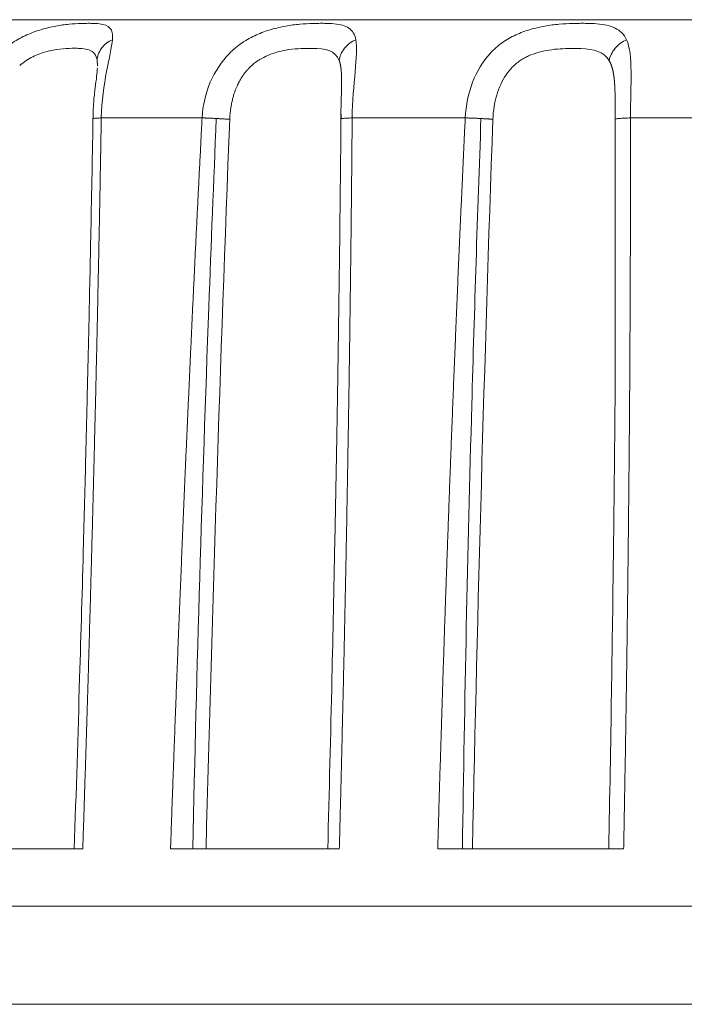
# Model space of a CAD drawing. Header units: millimetres. Extents: x 35469 to 44263, y -24881 to -16268.
# Tile 133 of 231: x 42892 to 42905, y -23827 to -23808. Entities that reach past the tile are written whole.
import ezdxf

# ---------------------------------------------------------------- set-up
doc = ezdxf.new("R2010")
doc.units = ezdxf.units.MM
doc.header["$LTSCALE"] = 0.3175
doc.layers.add('1轮廓实线层', color=7, linetype='Continuous', lineweight=18)

msp = doc.modelspace()

# ---------------------------------------------------------------- linework, layer by layer
at = {"layer": '1轮廓实线层'}
for p, q in [((42898.169, -23809.646), (42898.164, -23809.655)), ((42893.184, -23823.734), (42890.335, -23823.734)), ((42898.137, -23823.734), (42894.878, -23823.734)), ((42903.626, -23823.734), (42900.037, -23823.734)), ((42906.564, -23824.839), (42890.209, -23824.839)), ((42869.897, -23826.734), (42907.897, -23826.734))]:
    msp.add_line(p, q, dxfattribs=at)
for points, weights in [([(42909.897, -23807.734), (42895.099, -23807.734), (42882.873, -23807.734), (42882.791, -23807.734)], [0.885655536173, 0.653663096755, 0.529295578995, 0.512552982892]), ([(42896.02, -23809.656), (42895.841, -23809.644), (42895.643, -23809.634), (42895.488, -23809.629)], [0.999993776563, 0.896383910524, 0.89637709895, 0.999973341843]), ([(42901.102, -23809.656), (42900.939, -23809.644), (42900.741, -23809.634), (42900.568, -23809.629)], [0.999993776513, 0.896383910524, 0.896377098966, 0.999973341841])]:
    msp.add_rational_spline(points, weights, degree=3, dxfattribs=at)
for points, knots in [([(42893.757, -23808.121), (42893.767, -23808.015), (42893.751, -23807.944), (42893.668, -23807.849), (42893.6, -23807.825), (42893.46, -23807.808), (42893.408, -23807.806), (42893.319, -23807.804), (42893.288, -23807.804), (42893.222, -23807.805), (42893.188, -23807.805), (42893.08, -23807.809), (42893.003, -23807.813), (42892.839, -23807.829), (42892.666, -23807.853), (42892.482, -23807.896), (42892.296, -23807.951), (42892.201, -23807.986), (42892.059, -23808.048), (42892.012, -23808.071), (42891.918, -23808.121), (42891.872, -23808.148), (42891.781, -23808.208), (42891.737, -23808.24), (42891.652, -23808.309), (42891.61, -23808.346), (42891.412, -23808.54), (42891.278, -23808.73), (42891.083, -23809.153), (42891.022, -23809.386), (42891.009, -23809.629)], [0, 0, 0, 0, 0.125, 0.125, 0.25, 0.25, 0.3125, 0.3125, 0.34375, 0.34375, 0.375, 0.375, 0.4375, 0.4375, 0.5, 0.5625, 0.5625, 0.625, 0.625, 0.65625, 0.65625, 0.6875, 0.6875, 0.71875, 0.71875, 0.75, 0.75, 0.875, 0.875, 1, 1, 1, 1]), ([(42898.455, -23808.121), (42898.436, -23808.015), (42898.39, -23807.944), (42898.25, -23807.849), (42898.156, -23807.825), (42897.981, -23807.808), (42897.917, -23807.806), (42897.814, -23807.804), (42897.778, -23807.804), (42897.704, -23807.805), (42897.665, -23807.805), (42897.546, -23807.809), (42897.462, -23807.813), (42897.287, -23807.829), (42897.105, -23807.853), (42896.916, -23807.896), (42896.726, -23807.951), (42896.632, -23807.986), (42896.491, -23808.048), (42896.444, -23808.071), (42896.352, -23808.121), (42896.306, -23808.148), (42896.218, -23808.208), (42896.175, -23808.24), (42896.093, -23808.309), (42896.053, -23808.346), (42895.863, -23808.54), (42895.737, -23808.73), (42895.555, -23809.153), (42895.5, -23809.386), (42895.488, -23809.629)], [0, 0, 0, 0, 0.125, 0.125, 0.25, 0.25, 0.3125, 0.3125, 0.34375, 0.34375, 0.375, 0.375, 0.4375, 0.4375, 0.5, 0.5625, 0.5625, 0.625, 0.625, 0.65625, 0.65625, 0.6875, 0.6875, 0.71875, 0.71875, 0.75, 0.75, 0.875, 0.875, 1, 1, 1, 1]), ([(42903.682, -23808.121), (42903.633, -23808.015), (42903.559, -23807.944), (42903.365, -23807.849), (42903.246, -23807.825), (42903.041, -23807.808), (42902.968, -23807.806), (42902.852, -23807.804), (42902.813, -23807.804), (42902.732, -23807.805), (42902.69, -23807.805), (42902.562, -23807.809), (42902.473, -23807.813), (42902.291, -23807.829), (42902.105, -23807.853), (42901.916, -23807.896), (42901.728, -23807.951), (42901.635, -23807.986), (42901.498, -23808.048), (42901.453, -23808.071), (42901.365, -23808.121), (42901.322, -23808.148), (42901.238, -23808.208), (42901.198, -23808.24), (42901.121, -23808.309), (42901.083, -23808.346), (42900.906, -23808.54), (42900.791, -23808.73), (42900.627, -23809.153), (42900.578, -23809.386), (42900.568, -23809.629)], [0, 0, 0, 0, 0.125, 0.125, 0.25, 0.25, 0.3125, 0.3125, 0.34375, 0.34375, 0.375, 0.375, 0.4375, 0.4375, 0.5, 0.5625, 0.5625, 0.625, 0.625, 0.65625, 0.65625, 0.6875, 0.6875, 0.71875, 0.71875, 0.75, 0.75, 0.875, 0.875, 1, 1, 1, 1]), ([(42893.461, -23808.524), (42893.462, -23808.485), (42893.477, -23808.402), (42893.541, -23808.282), (42893.639, -23808.183), (42893.718, -23808.138), (42893.757, -23808.121)], [0, 0, 0, 0, 0.247694, 0.501896, 0.756099, 1, 1, 1, 1]), ([(42898.136, -23808.524), (42898.14, -23808.485), (42898.161, -23808.402), (42898.232, -23808.282), (42898.336, -23808.183), (42898.416, -23808.138), (42898.455, -23808.121)], [0, 0, 0, 0, 0.247694, 0.501896, 0.756099, 1, 1, 1, 1]), ([(42903.346, -23808.524), (42903.354, -23808.485), (42903.38, -23808.402), (42903.457, -23808.282), (42903.563, -23808.183), (42903.643, -23808.138), (42903.682, -23808.121)], [0, 0, 0, 0, 0.247693, 0.501896, 0.756099, 1, 1, 1, 1]), ([(42891.966, -23808.621), (42892.005, -23808.585), (42892.047, -23808.553), (42892.132, -23808.496), (42892.175, -23808.471), (42892.263, -23808.427), (42892.308, -23808.408), (42892.396, -23808.375), (42892.441, -23808.361), (42892.661, -23808.301), (42892.831, -23808.288), (42892.991, -23808.286), (42893.009, -23808.286), (42893.043, -23808.286), (42893.059, -23808.286), (42893.107, -23808.287), (42893.137, -23808.288), (42893.222, -23808.295), (42893.271, -23808.303), (42893.395, -23808.351), (42893.446, -23808.411), (42893.461, -23808.524)], [0, 0, 0, 0, 0.0625, 0.0625, 0.125, 0.125, 0.1875, 0.1875, 0.25, 0.25, 0.5, 0.5, 0.53125, 0.53125, 0.5625, 0.5625, 0.625, 0.625, 0.75, 0.75, 1, 1, 1, 1]), ([(42896.679, -23808.461), (42896.719, -23808.441), (42896.758, -23808.423), (42896.839, -23808.391), (42896.879, -23808.377), (42897.001, -23808.341), (42897.083, -23808.324), (42897.243, -23808.301), (42897.322, -23808.294), (42897.434, -23808.289), (42897.47, -23808.288), (42897.541, -23808.287), (42897.575, -23808.287), (42897.872, -23808.29), (42898.062, -23808.324), (42898.136, -23808.524)], [0, 0, 0, 0, 0.0625, 0.0625, 0.125, 0.125, 0.25, 0.25, 0.375, 0.375, 0.4375, 0.4375, 0.5, 0.5, 1, 1, 1, 1]), ([(42901.964, -23808.37), (42902.109, -23808.327), (42902.258, -23808.306), (42902.472, -23808.292), (42902.542, -23808.29), (42902.643, -23808.289), (42902.676, -23808.289), (42902.74, -23808.289), (42902.771, -23808.29), (42903.046, -23808.302), (42903.242, -23808.349), (42903.346, -23808.524)], [0, 0, 0, 0, 0.25, 0.25, 0.375, 0.375, 0.4375, 0.4375, 0.5, 0.5, 1, 1, 1, 1]), ([(42896.02, -23809.656), (42896.02, -23809.647), (42896.021, -23809.629), (42896.023, -23809.6), (42896.026, -23809.57), (42896.029, -23809.537), (42896.033, -23809.503), (42896.038, -23809.467), (42896.043, -23809.43), (42896.05, -23809.39), (42896.058, -23809.349), (42896.067, -23809.307), (42896.079, -23809.253), (42896.096, -23809.192), (42896.117, -23809.126), (42896.139, -23809.068), (42896.161, -23809.018), (42896.181, -23808.974), (42896.2, -23808.937), (42896.218, -23808.905), (42896.236, -23808.875), (42896.254, -23808.845), (42896.273, -23808.817), (42896.293, -23808.789), (42896.313, -23808.762), (42896.334, -23808.736), (42896.355, -23808.71), (42896.377, -23808.686), (42896.399, -23808.662), (42896.422, -23808.639), (42896.446, -23808.617), (42896.47, -23808.596), (42896.495, -23808.576), (42896.52, -23808.557), (42896.546, -23808.539), (42896.572, -23808.521), (42896.598, -23808.505), (42896.625, -23808.49), (42896.652, -23808.475), (42896.67, -23808.466), (42896.679, -23808.461)], [0, 0, 0, 0, 0.018392, 0.038168, 0.059315, 0.081821, 0.105673, 0.130855, 0.157352, 0.185148, 0.214224, 0.24456, 0.276134, 0.329335, 0.377506, 0.420747, 0.45916, 0.492846, 0.521906, 0.546529, 0.570963, 0.595204, 0.619251, 0.643102, 0.666756, 0.690212, 0.713471, 0.736535, 0.759408, 0.782095, 0.804603, 0.826941, 0.849114, 0.871126, 0.892977, 0.91467, 0.93621, 0.957606, 0.978868, 1, 1, 1, 1]), ([(42901.102, -23809.656), (42901.108, -23809.492), (42901.133, -23809.335), (42901.219, -23809.046), (42901.28, -23808.914), (42901.394, -23808.744), (42901.435, -23808.692), (42901.504, -23808.622), (42901.527, -23808.601), (42901.577, -23808.56), (42901.602, -23808.541), (42901.654, -23808.506), (42901.681, -23808.49), (42901.736, -23808.46), (42901.764, -23808.446), (42901.848, -23808.408), (42901.906, -23808.387), (42901.964, -23808.37)], [0, 0, 0, 0, 0.25, 0.25, 0.5, 0.5, 0.625, 0.625, 0.6875, 0.6875, 0.75, 0.75, 0.8125, 0.8125, 0.875, 0.875, 1, 1, 1, 1]), ([(42893.466, -23808.666), (42893.463, -23808.715), (42893.454, -23808.828), (42893.423, -23809.053), (42893.39, -23809.332), (42893.382, -23809.54), (42893.381, -23809.654)], [0, 0, 0, 0, 0.213845, 0.451407, 0.713962, 1, 1, 1, 1]), ([(42893.461, -23808.524), (42893.461, -23808.527), (42893.462, -23808.532), (42893.463, -23808.541), (42893.463, -23808.549), (42893.464, -23808.558), (42893.465, -23808.566), (42893.465, -23808.575), (42893.466, -23808.584), (42893.466, -23808.593), (42893.466, -23808.602), (42893.466, -23808.612), (42893.466, -23808.62), (42893.466, -23808.624), (42893.466, -23808.626)], [0, 0, 0, 0, 0.089273, 0.178042, 0.266317, 0.354105, 0.441412, 0.528243, 0.614603, 0.700494, 0.785919, 0.87088, 0.955377, 1, 1, 1, 1]), ([(42898.136, -23808.524), (42898.137, -23808.527), (42898.139, -23808.532), (42898.141, -23808.541), (42898.144, -23808.549), (42898.147, -23808.558), (42898.149, -23808.566), (42898.151, -23808.575), (42898.154, -23808.584), (42898.156, -23808.593), (42898.158, -23808.602), (42898.159, -23808.612), (42898.161, -23808.621), (42898.163, -23808.63), (42898.164, -23808.64), (42898.166, -23808.65), (42898.167, -23808.659), (42898.168, -23808.669), (42898.17, -23808.679), (42898.171, -23808.689), (42898.172, -23808.699), (42898.173, -23808.709), (42898.173, -23808.719), (42898.174, -23808.729), (42898.175, -23808.739), (42898.176, -23808.749), (42898.176, -23808.759), (42898.177, -23808.769), (42898.177, -23808.78), (42898.178, -23808.79), (42898.178, -23808.8), (42898.179, -23808.81), (42898.179, -23808.82), (42898.179, -23808.831), (42898.18, -23808.841), (42898.18, -23808.851), (42898.18, -23808.861), (42898.18, -23808.871), (42898.18, -23808.881), (42898.18, -23808.891), (42898.18, -23808.901), (42898.18, -23808.911), (42898.18, -23808.921), (42898.18, -23808.931), (42898.18, -23808.941), (42898.18, -23808.951), (42898.18, -23808.961), (42898.18, -23808.97), (42898.18, -23808.978), (42898.18, -23808.988), (42898.18, -23809.001), (42898.18, -23809.017), (42898.179, -23809.036), (42898.179, -23809.058), (42898.178, -23809.084), (42898.178, -23809.115), (42898.177, -23809.151), (42898.176, -23809.19), (42898.175, -23809.228), (42898.174, -23809.264), (42898.173, -23809.302), (42898.172, -23809.343), (42898.171, -23809.386), (42898.17, -23809.43), (42898.168, -23809.474), (42898.167, -23809.519), (42898.166, -23809.564), (42898.165, -23809.609), (42898.165, -23809.64), (42898.164, -23809.655)], [0, 0, 0, 0, 0.01142, 0.022776, 0.034068, 0.045298, 0.056466, 0.067574, 0.078621, 0.089609, 0.100536, 0.111405, 0.122214, 0.132964, 0.143654, 0.154284, 0.164855, 0.175365, 0.185815, 0.196204, 0.206531, 0.216796, 0.226999, 0.237138, 0.247214, 0.257224, 0.26717, 0.277049, 0.286862, 0.296607, 0.306283, 0.315891, 0.325429, 0.334895, 0.34429, 0.353613, 0.362863, 0.372038, 0.381139, 0.390163, 0.399112, 0.407983, 0.416775, 0.425489, 0.434123, 0.442676, 0.451148, 0.459538, 0.465447, 0.473762, 0.484496, 0.497663, 0.51328, 0.531365, 0.551937, 0.575019, 0.607336, 0.638468, 0.668409, 0.697151, 0.72469, 0.758373, 0.792225, 0.826264, 0.860511, 0.894986, 0.929711, 0.964708, 1, 1, 1, 1]), ([(42903.346, -23808.524), (42903.348, -23808.527), (42903.351, -23808.532), (42903.356, -23808.541), (42903.36, -23808.549), (42903.365, -23808.558), (42903.369, -23808.566), (42903.373, -23808.575), (42903.377, -23808.584), (42903.381, -23808.593), (42903.384, -23808.602), (42903.388, -23808.612), (42903.391, -23808.621), (42903.394, -23808.63), (42903.397, -23808.64), (42903.4, -23808.65), (42903.403, -23808.659), (42903.406, -23808.669), (42903.409, -23808.679), (42903.411, -23808.689), (42903.414, -23808.699), (42903.416, -23808.709), (42903.418, -23808.719), (42903.421, -23808.729), (42903.423, -23808.739), (42903.425, -23808.749), (42903.427, -23808.759), (42903.428, -23808.769), (42903.43, -23808.78), (42903.432, -23808.79), (42903.433, -23808.8), (42903.435, -23808.81), (42903.436, -23808.82), (42903.438, -23808.831), (42903.439, -23808.841), (42903.44, -23808.851), (42903.442, -23808.861), (42903.443, -23808.871), (42903.444, -23808.881), (42903.445, -23808.891), (42903.446, -23808.901), (42903.447, -23808.911), (42903.448, -23808.921), (42903.449, -23808.931), (42903.45, -23808.941), (42903.45, -23808.951), (42903.451, -23808.961), (42903.452, -23808.97), (42903.452, -23808.978), (42903.453, -23808.988), (42903.454, -23809.001), (42903.455, -23809.017), (42903.456, -23809.036), (42903.457, -23809.058), (42903.458, -23809.084), (42903.459, -23809.115), (42903.46, -23809.151), (42903.461, -23809.19), (42903.462, -23809.228), (42903.462, -23809.264), (42903.463, -23809.302), (42903.463, -23809.343), (42903.463, -23809.386), (42903.464, -23809.43), (42903.464, -23809.474), (42903.464, -23809.519), (42903.464, -23809.564), (42903.464, -23809.609), (42903.464, -23809.64), (42903.464, -23809.655)], [0, 0, 0, 0, 0.011419, 0.022774, 0.034065, 0.045294, 0.056462, 0.067569, 0.078616, 0.089602, 0.10053, 0.111397, 0.122206, 0.132955, 0.143645, 0.154275, 0.164845, 0.175355, 0.185805, 0.196193, 0.20652, 0.216785, 0.226988, 0.237127, 0.247202, 0.257213, 0.267159, 0.277038, 0.286851, 0.296596, 0.306273, 0.315881, 0.325419, 0.334886, 0.344281, 0.353604, 0.362854, 0.37203, 0.381131, 0.390157, 0.399106, 0.407977, 0.416771, 0.425485, 0.43412, 0.442675, 0.451148, 0.459538, 0.465446, 0.47376, 0.484494, 0.497661, 0.513277, 0.531362, 0.551934, 0.575016, 0.607332, 0.638464, 0.668404, 0.697147, 0.724687, 0.75837, 0.792221, 0.826261, 0.860508, 0.894984, 0.92971, 0.964708, 1, 1, 1, 1]), ([(42893.383, -23809.559), (42893.37, -23810.311), (42893.344, -23811.669), (42893.306, -23813.486), (42893.273, -23814.885), (42893.239, -23816.286), (42893.192, -23818.095), (42893.118, -23820.668), (42893.056, -23822.635), (42893.02, -23823.734)], [0, 0, 0, 0, 0.159223, 0.287391, 0.384493, 0.455501, 0.583752, 0.767455, 1, 1, 1, 1]), ([(42893.541, -23809.629), (42893.539, -23809.756), (42893.535, -23810.01), (42893.528, -23810.392), (42893.521, -23810.774), (42893.514, -23811.159), (42893.507, -23811.544), (42893.499, -23811.931), (42893.491, -23812.319), (42893.483, -23812.709), (42893.475, -23813.1), (42893.467, -23813.492), (42893.458, -23813.886), (42893.449, -23814.281), (42893.44, -23814.677), (42893.431, -23815.074), (42893.421, -23815.473), (42893.411, -23815.874), (42893.401, -23816.275), (42893.391, -23816.678), (42893.381, -23817.083), (42893.37, -23817.488), (42893.359, -23817.895), (42893.348, -23818.304), (42893.337, -23818.713), (42893.326, -23819.125), (42893.314, -23819.537), (42893.302, -23819.951), (42893.29, -23820.366), (42893.277, -23820.782), (42893.265, -23821.2), (42893.252, -23821.619), (42893.239, -23822.039), (42893.225, -23822.461), (42893.212, -23822.884), (42893.198, -23823.309), (42893.189, -23823.592), (42893.184, -23823.734)], [0, 0, 0, 0, 0.026959, 0.054013, 0.081161, 0.108405, 0.135743, 0.163175, 0.190703, 0.218325, 0.246043, 0.273854, 0.301761, 0.329763, 0.357859, 0.386051, 0.414337, 0.442718, 0.471194, 0.499765, 0.52843, 0.557191, 0.586047, 0.614997, 0.644043, 0.673183, 0.702419, 0.731749, 0.761175, 0.790695, 0.820311, 0.850021, 0.879827, 0.909728, 0.939723, 0.969814, 1, 1, 1, 1]), ([(42893.541, -23809.629), (42893.508, -23809.631), (42893.478, -23809.632), (42893.44, -23809.635), (42893.429, -23809.636), (42893.41, -23809.638), (42893.402, -23809.639), (42893.389, -23809.641), (42893.385, -23809.642), (42893.382, -23809.644)], [0, 0, 0, 0, 0.401249, 0.401249, 0.601874, 0.601874, 0.802498, 0.802498, 1, 1, 1, 1]), ([(42894.878, -23823.734), (42894.883, -23823.592), (42894.893, -23823.309), (42894.908, -23822.884), (42894.924, -23822.461), (42894.939, -23822.039), (42894.955, -23821.619), (42894.97, -23821.2), (42894.986, -23820.782), (42895.002, -23820.366), (42895.018, -23819.951), (42895.035, -23819.537), (42895.051, -23819.125), (42895.068, -23818.714), (42895.085, -23818.304), (42895.101, -23817.895), (42895.119, -23817.488), (42895.136, -23817.083), (42895.153, -23816.678), (42895.17, -23816.275), (42895.188, -23815.874), (42895.206, -23815.474), (42895.224, -23815.075), (42895.242, -23814.677), (42895.26, -23814.281), (42895.278, -23813.886), (42895.296, -23813.492), (42895.315, -23813.1), (42895.334, -23812.709), (42895.352, -23812.319), (42895.371, -23811.931), (42895.39, -23811.544), (42895.41, -23811.159), (42895.429, -23810.774), (42895.449, -23810.392), (42895.468, -23810.01), (42895.481, -23809.756), (42895.488, -23809.629)], [0, 0, 0, 0, 0.030185, 0.060276, 0.090271, 0.120171, 0.149976, 0.179687, 0.209302, 0.238822, 0.268247, 0.297578, 0.326813, 0.355953, 0.384999, 0.413949, 0.442805, 0.471565, 0.500231, 0.528802, 0.557278, 0.585659, 0.613945, 0.642137, 0.670233, 0.698235, 0.726142, 0.753954, 0.781672, 0.809294, 0.836822, 0.864255, 0.891594, 0.918837, 0.945986, 0.97304, 1, 1, 1, 1]), ([(42895.307, -23823.734), (42895.383, -23820.249), (42895.488, -23816.764), (42895.663, -23812.067), (42895.711, -23810.854), (42895.762, -23809.641)], [0, 0, 0, 0, 0.741758, 0.741758, 1, 1, 1, 1]), ([(42898.17, -23809.561), (42898.164, -23810.313), (42898.149, -23811.671), (42898.125, -23813.488), (42898.104, -23814.887), (42898.08, -23816.288), (42898.046, -23818.097), (42897.991, -23820.669), (42897.942, -23822.636), (42897.913, -23823.734)], [0, 0, 0, 0, 0.159241, 0.287425, 0.384539, 0.455556, 0.583823, 0.767552, 1, 1, 1, 1]), ([(42898.385, -23809.629), (42898.384, -23809.756), (42898.382, -23810.01), (42898.378, -23810.392), (42898.375, -23810.774), (42898.371, -23811.159), (42898.367, -23811.544), (42898.363, -23811.931), (42898.358, -23812.319), (42898.353, -23812.709), (42898.348, -23813.1), (42898.343, -23813.492), (42898.338, -23813.886), (42898.332, -23814.281), (42898.326, -23814.677), (42898.32, -23815.074), (42898.314, -23815.473), (42898.307, -23815.874), (42898.3, -23816.275), (42898.293, -23816.678), (42898.286, -23817.083), (42898.279, -23817.488), (42898.271, -23817.895), (42898.263, -23818.304), (42898.255, -23818.713), (42898.246, -23819.125), (42898.237, -23819.537), (42898.229, -23819.951), (42898.219, -23820.366), (42898.21, -23820.782), (42898.2, -23821.2), (42898.19, -23821.619), (42898.18, -23822.039), (42898.17, -23822.461), (42898.159, -23822.884), (42898.148, -23823.309), (42898.141, -23823.592), (42898.137, -23823.734)], [0, 0, 0, 0, 0.026959, 0.054013, 0.081161, 0.108405, 0.135743, 0.163175, 0.190703, 0.218325, 0.246043, 0.273854, 0.301761, 0.329763, 0.357859, 0.386051, 0.414337, 0.442718, 0.471194, 0.499765, 0.52843, 0.557191, 0.586047, 0.614997, 0.644043, 0.673183, 0.702419, 0.731749, 0.761175, 0.790695, 0.820311, 0.850021, 0.879827, 0.909728, 0.939723, 0.969814, 1, 1, 1, 1]), ([(42898.385, -23809.629), (42898.347, -23809.631), (42898.312, -23809.632), (42898.265, -23809.635), (42898.251, -23809.636), (42898.225, -23809.638), (42898.214, -23809.639), (42898.194, -23809.641), (42898.185, -23809.642), (42898.175, -23809.644), (42898.172, -23809.645), (42898.169, -23809.646)], [0, 0, 0, 0, 0.361032, 0.361032, 0.541547, 0.541547, 0.722063, 0.722063, 0.902579, 0.902579, 1, 1, 1, 1]), ([(42900.037, -23823.734), (42900.041, -23823.592), (42900.049, -23823.309), (42900.061, -23822.884), (42900.074, -23822.461), (42900.087, -23822.039), (42900.1, -23821.619), (42900.113, -23821.2), (42900.126, -23820.782), (42900.14, -23820.366), (42900.153, -23819.951), (42900.167, -23819.537), (42900.181, -23819.125), (42900.195, -23818.714), (42900.21, -23818.304), (42900.224, -23817.895), (42900.239, -23817.488), (42900.254, -23817.083), (42900.269, -23816.678), (42900.284, -23816.275), (42900.299, -23815.874), (42900.315, -23815.474), (42900.33, -23815.075), (42900.346, -23814.677), (42900.362, -23814.281), (42900.379, -23813.886), (42900.395, -23813.492), (42900.411, -23813.1), (42900.428, -23812.709), (42900.445, -23812.319), (42900.462, -23811.931), (42900.479, -23811.544), (42900.497, -23811.159), (42900.514, -23810.774), (42900.532, -23810.392), (42900.55, -23810.01), (42900.562, -23809.756), (42900.568, -23809.629)], [0, 0, 0, 0, 0.030185, 0.060276, 0.090271, 0.120171, 0.149976, 0.179687, 0.209302, 0.238822, 0.268247, 0.297578, 0.326813, 0.355953, 0.384999, 0.413949, 0.442805, 0.471565, 0.500231, 0.528802, 0.557278, 0.585659, 0.613945, 0.642137, 0.670233, 0.698235, 0.726142, 0.753954, 0.781672, 0.809294, 0.836822, 0.864255, 0.891594, 0.918837, 0.945986, 0.97304, 1, 1, 1, 1]), ([(42900.514, -23823.734), (42900.553, -23820.878), (42900.614, -23818.022), (42900.746, -23813.325), (42900.804, -23811.483), (42900.872, -23809.642)], [0, 0, 0, 0, 0.607909, 0.607909, 1, 1, 1, 1]), ([(42903.758, -23809.629), (42903.717, -23809.631), (42903.677, -23809.632), (42903.623, -23809.635), (42903.606, -23809.636), (42903.574, -23809.638), (42903.559, -23809.639), (42903.533, -23809.641), (42903.521, -23809.642), (42903.5, -23809.645), (42903.492, -23809.646), (42903.471, -23809.65), (42903.465, -23809.653), (42903.464, -23809.655)], [0, 0, 0, 0, 0.25, 0.25, 0.375, 0.375, 0.5, 0.5, 0.625, 0.625, 0.75, 0.75, 1, 1, 1, 1]), ([(42903.758, -23809.629), (42903.758, -23809.756), (42903.758, -23810.01), (42903.758, -23810.392), (42903.758, -23810.774), (42903.758, -23811.159), (42903.757, -23811.544), (42903.756, -23811.931), (42903.755, -23812.319), (42903.754, -23812.709), (42903.752, -23813.1), (42903.75, -23813.492), (42903.748, -23813.886), (42903.746, -23814.281), (42903.744, -23814.677), (42903.741, -23815.074), (42903.738, -23815.473), (42903.735, -23815.874), (42903.731, -23816.275), (42903.727, -23816.678), (42903.723, -23817.083), (42903.719, -23817.488), (42903.715, -23817.895), (42903.71, -23818.304), (42903.705, -23818.713), (42903.7, -23819.125), (42903.694, -23819.537), (42903.689, -23819.951), (42903.683, -23820.366), (42903.677, -23820.782), (42903.67, -23821.2), (42903.664, -23821.619), (42903.657, -23822.039), (42903.649, -23822.461), (42903.642, -23822.884), (42903.634, -23823.309), (42903.629, -23823.592), (42903.626, -23823.734)], [0, 0, 0, 0, 0.026959, 0.054013, 0.081161, 0.108405, 0.135743, 0.163175, 0.190703, 0.218325, 0.246043, 0.273854, 0.301761, 0.329763, 0.357859, 0.386051, 0.414337, 0.442718, 0.471194, 0.499765, 0.52843, 0.557191, 0.586047, 0.614997, 0.644043, 0.673183, 0.702419, 0.731749, 0.761175, 0.790695, 0.820311, 0.850021, 0.879827, 0.909728, 0.939723, 0.969814, 1, 1, 1, 1]), ([(42903.464, -23810.635), (42903.464, -23811.291), (42903.462, -23812.466), (42903.463, -23814.022), (42903.46, -23815.266), (42903.445, -23816.622), (42903.425, -23818.429), (42903.39, -23820.896), (42903.358, -23822.731), (42903.338, -23823.734)], [0, 0, 0, 0, 0.150555, 0.269573, 0.357026, 0.435438, 0.579903, 0.770564, 1, 1, 1, 1])]:
    msp.add_open_spline(points, degree=3, knots=knots, dxfattribs=at)
for points in [[(42893.541, -23809.629), (42893.555, -23808.976), (42893.73, -23808.404), (42893.757, -23808.121)], [(42898.385, -23809.629), (42898.393, -23808.976), (42898.507, -23808.404), (42898.455, -23808.121)], [(42903.758, -23809.629), (42903.761, -23808.976), (42903.811, -23808.404), (42903.682, -23808.121)], [(42895.488, -23809.629), (42894.821, -23809.629), (42894.172, -23809.629), (42893.541, -23809.629)], [(42895.564, -23823.734), (42895.688, -23819.041), (42895.836, -23814.348), (42896.02, -23809.656)], [(42900.568, -23809.629), (42899.826, -23809.629), (42899.097, -23809.629), (42898.385, -23809.629)], [(42900.706, -23823.734), (42900.806, -23819.041), (42900.935, -23814.348), (42901.102, -23809.656)], [(42903.464, -23809.655), (42903.464, -23810.001), (42903.464, -23810.346), (42903.464, -23810.692)], [(42906.582, -23809.629), (42905.626, -23809.629), (42904.684, -23809.629), (42903.758, -23809.629)]]:
    msp.add_open_spline(points, degree=3, dxfattribs=at)

doc.saveas('drawing.dxf')
